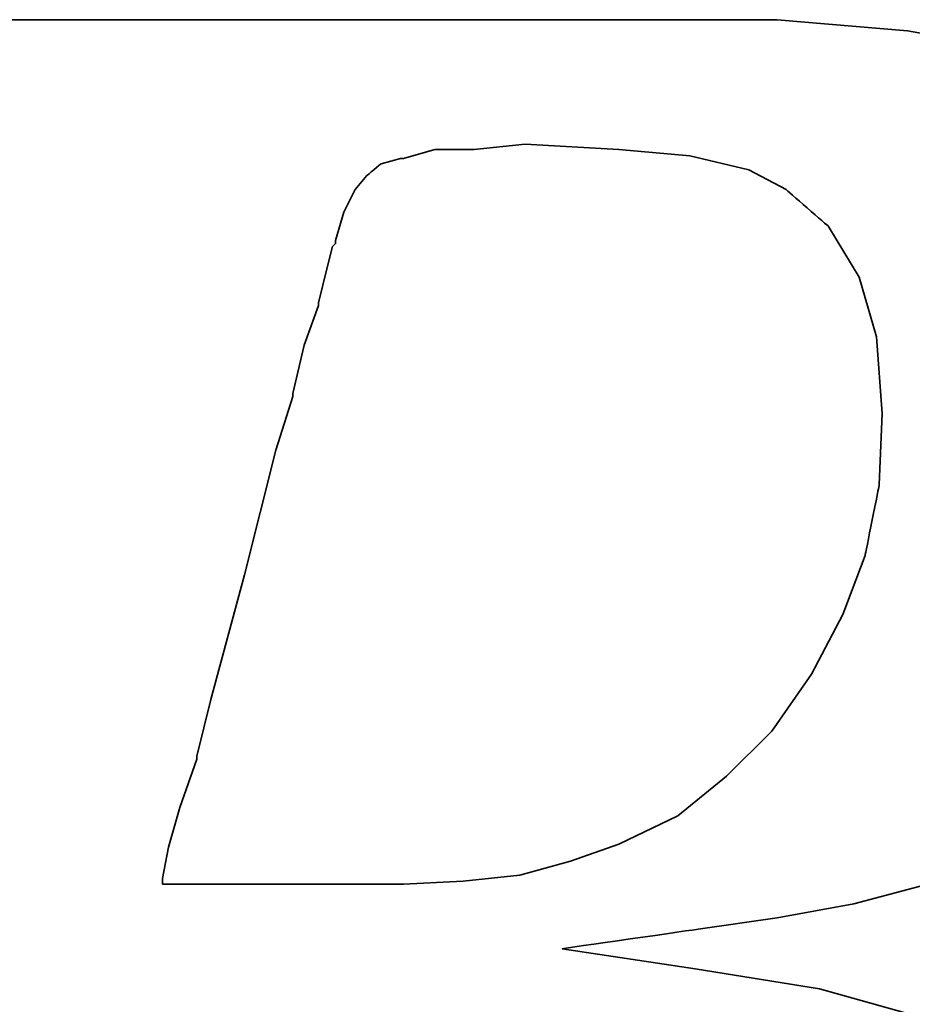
# Model space of a CAD drawing. Header units: millimetres. Extents: x 15 to 559, y 152 to 343.
# Tile 31 of 49: x 426.89 to 428.86, y 201.5 to 203.68. Entities that reach past the tile are written whole.
import ezdxf

# ---------------------------------------------------------------- set-up
doc = ezdxf.new("R2010")
doc.units = ezdxf.units.MM
doc.header["$LTSCALE"] = 0.15
doc.layers.add('DIM', color=4, linetype='CONTINUOUS')
doc.layers.add('layer 1', color=7, linetype='CONTINUOUS')

# ---------------------------------------------------------------- blocks, each defined once
blk = doc.blocks.new('TBI MOTION logo(完整正式版)')
at = {"layer": 'layer 1', "color": 22, "lineweight": 35}
for points, knots in [([(-64.65375, -6.86375), (-64.65375, -6.86375), (-64.84375, -7.29625), (-64.84375, -7.29625), (-64.84375, -7.29625), (-64.84375, -7.29625), (-64.86875, -7.34375), (-64.86875, -7.34375), (-64.86875, -7.34375), (-64.86875, -7.34375), (-64.86875, -7.36875), (-64.86875, -7.36875), (-64.86875, -7.36875), (-64.86875, -7.36875), (-65.15375, -7.65375), (-65.15375, -7.65375), (-65.15375, -7.65375), (-65.15375, -7.65375), (-65.17875, -7.65375), (-65.17875, -7.65375), (-65.17875, -7.65375), (-65.17875, -7.65375), (-65.20375, -7.67875), (-65.20375, -7.67875), (-65.20375, -7.67875), (-65.20375, -7.67875), (-65.58875, -7.87125), (-65.58875, -7.87125), (-65.58875, -7.87125), (-65.58875, -7.87125), (-65.63375, -7.87125), (-65.63375, -7.87125), (-65.63375, -7.87125), (-65.63375, -7.87125), (-65.65875, -7.89375), (-65.65875, -7.89375), (-65.65875, -7.89375), (-65.65875, -7.89375), (-66.09375, -7.94375), (-66.09375, -7.94375), (-66.09375, -7.94375), (-66.09375, -7.94375), (-66.11375, -7.94375), (-66.11375, -7.94375), (-66.11375, -7.94375), (-66.11375, -7.94375), (-66.16375, -7.94375), (-66.16375, -7.94375), (-66.16375, -7.94375), (-66.16375, -7.94375), (-66.30875, -7.94375), (-66.30875, -7.94375), (-66.30875, -7.94375), (-66.30875, -7.94375), (-66.69375, -7.94375), (-66.69375, -7.94375), (-66.69375, -7.94375), (-66.69375, -7.94375), (-67.07375, -7.94375), (-67.07375, -7.94375), (-67.07375, -7.94375), (-67.07375, -7.94375), (-67.12375, -7.94375), (-67.12375, -7.94375), (-67.12375, -7.94375), (-67.12375, -7.94375), (-67.12375, -7.96625), (-67.12375, -7.96625), (-67.12375, -7.96625), (-67.12375, -7.96625), (-67.14875, -7.99125), (-67.14875, -7.99125), (-67.14875, -7.99125), (-67.14875, -7.99125), (-67.24375, -8.34875), (-67.24375, -8.34875), (-67.24375, -8.34875), (-67.24375, -8.34875), (-67.31375, -8.68625), (-67.31375, -8.68625), (-67.31375, -8.68625), (-67.31375, -8.68625), (-67.26875, -8.68625), (-67.26875, -8.68625), (-67.26875, -8.68625), (-67.26875, -8.68625), (-67.07375, -8.68625), (-67.07375, -8.68625), (-67.07375, -8.68625), (-67.07375, -8.68625), (-66.54875, -8.68625), (-66.54875, -8.68625), (-66.54875, -8.68625), (-66.54875, -8.68625), (-65.82625, -8.68625), (-65.82625, -8.68625), (-65.82625, -8.68625), (-65.82625, -8.68625), (-65.01375, -8.68625), (-65.01375, -8.68625), (-65.01375, -8.68625), (-65.01375, -8.68625), (-64.05375, -8.68625), (-64.05375, -8.68625), (-64.05375, -8.68625), (-64.05375, -8.68625), (-62.08375, -8.68625), (-62.08375, -8.68625), (-62.08375, -8.68625), (-62.08375, -8.68625), (-60.06875, -8.68625), (-60.06875, -8.68625), (-60.06875, -8.68625), (-60.06875, -8.68625), (-59.10875, -8.68625), (-59.10875, -8.68625), (-59.10875, -8.68625), (-59.10875, -8.68625), (-58.29375, -8.68625), (-58.29375, -8.68625), (-58.29375, -8.68625), (-58.29375, -8.68625), (-57.57375, -8.68625), (-57.57375, -8.68625), (-57.57375, -8.68625), (-57.57375, -8.68625), (-57.04875, -8.68625), (-57.04875, -8.68625), (-57.04875, -8.68625), (-57.04875, -8.68625), (-56.85375, -8.68625), (-56.85375, -8.68625), (-56.85375, -8.68625), (-56.85375, -8.68625), (-56.70875, -8.68625), (-56.70875, -8.68625), (-56.70875, -8.68625), (-56.70875, -8.68625), (-56.61375, -8.68625), (-56.61375, -8.68625), (-56.61375, -8.68625), (-56.61375, -8.68625), (-56.56875, -8.68625), (-56.56875, -8.68625), (-56.56875, -8.68625), (-56.56875, -8.68625), (-55.65375, -8.63875), (-55.65375, -8.63875), (-55.65375, -8.63875), (-55.65375, -8.63875), (-54.76875, -8.51875), (-54.76875, -8.51875), (-54.76875, -8.51875), (-54.76875, -8.51875), (-53.90375, -8.30375), (-53.90375, -8.30375), (-53.90375, -8.30375), (-53.90375, -8.30375), (-53.08875, -8.03875), (-53.08875, -8.03875), (-53.08875, -8.03875), (-53.08875, -8.03875), (-52.34375, -7.65375), (-52.34375, -7.65375), (-52.34375, -7.65375), (-52.34375, -7.65375), (-51.69875, -7.29625), (-51.69875, -7.29625), (-51.69875, -7.29625), (-51.69875, -7.29625), (-51.21875, -6.91125), (-51.21875, -6.91125), (-51.21875, -6.91125), (-51.21875, -6.91125), (-50.83375, -6.50375), (-50.83375, -6.50375), (-50.83375, -6.50375), (-50.83375, -6.50375), (-50.44875, -5.94875), (-50.44875, -5.94875), (-50.44875, -5.94875), (-50.44875, -5.94875), (-50.13875, -5.30375), (-50.13875, -5.30375), (-50.13875, -5.30375), (-50.13875, -5.30375), (-49.99375, -4.65375), (-49.99375, -4.65375), (-49.99375, -4.65375), (-49.99375, -4.65375), (-49.92375, -3.98375), (-49.92375, -3.98375), (-49.92375, -3.98375), (-49.92375, -3.98375), (-49.99375, -3.19374), (-49.99375, -3.19374), (-49.99375, -3.19374), (-49.99375, -3.19374), (-50.23374, -2.44874), (-50.23374, -2.44874), (-50.23374, -2.44874), (-50.23374, -2.44874), (-50.59375, -1.87374), (-50.59375, -1.87374), (-50.59375, -1.87374), (-50.59375, -1.87374), (-51.09875, -1.31874), (-51.09875, -1.31874), (-51.09875, -1.31874), (-51.09875, -1.31874), (-51.74375, -0.81875), (-51.74375, -0.81875), (-51.74375, -0.81875), (-51.74375, -0.81875), (-52.53875, -0.48125), (-52.53875, -0.48125), (-52.53875, -0.48125), (-52.53875, -0.48125), (-53.47375, -0.21875), (-53.47375, -0.21875), (-53.47375, -0.21875), (-53.47375, -0.21875), (-54.52875, -0.04874), (-54.52875, -0.04874), (-54.52875, -0.04874), (-54.52875, -0.04874), (-55.65375, 0.12125), (-55.65375, 0.12125), (-55.65375, 0.12125), (-55.65375, 0.12125), (-54.50375, 0.28624), (-54.50375, 0.28624), (-54.50375, 0.28624), (-54.50375, 0.28624), (-53.83375, 0.38124), (-53.83375, 0.38124), (-53.83375, 0.38124), (-53.83375, 0.38124), (-53.18375, 0.50125), (-53.18375, 0.50125), (-53.18375, 0.50125), (-53.18375, 0.50125), (-52.55875, 0.66874), (-52.55875, 0.66874), (-52.55875, 0.66874), (-52.55875, 0.66874), (-52.03375, 0.86124), (-52.03375, 0.86124), (-52.03375, 0.86124), (-52.03375, 0.86124), (-51.50374, 1.03124), (-51.50374, 1.03124), (-51.50374, 1.03124), (-51.50374, 1.03124), (-51.09875, 1.27125), (-51.09875, 1.27125), (-51.09875, 1.27125), (-51.09875, 1.27125), (-50.71375, 1.48624), (-50.71375, 1.48624), (-50.71375, 1.48624), (-50.71375, 1.48624), (-50.37625, 1.77625), (-50.37625, 1.77625), (-50.37625, 1.77625), (-50.37625, 1.77625), (-49.82375, 2.37625), (-49.82375, 2.37625), (-49.82375, 2.37625), (-49.82375, 2.37625), (-49.41875, 2.99625), (-49.41875, 2.99625), (-49.41875, 2.99625), (-49.41875, 2.99625), (-49.22375, 3.76625), (-49.22375, 3.76625), (-49.22375, 3.76625), (-49.22375, 3.76625), (-49.15375, 4.50874), (-49.15375, 4.50874), (-49.15375, 4.50874), (-49.15375, 4.50874), (-49.20375, 5.25125), (-49.20375, 5.25125), (-49.20375, 5.25125), (-49.20375, 5.25125), (-49.41875, 5.92625), (-49.41875, 5.92625), (-49.41875, 5.92625), (-49.41875, 5.92625), (-49.77875, 6.47625), (-49.77875, 6.47625), (-49.77875, 6.47625), (-49.77875, 6.47625), (-50.33125, 7.02624), (-50.33125, 7.02624), (-50.33125, 7.02624), (-50.33125, 7.02624), (-51.00125, 7.43625), (-51.00125, 7.43625), (-51.00125, 7.43625), (-51.00125, 7.43625), (-51.79375, 7.72625), (-51.79375, 7.72625), (-51.79375, 7.72625), (-51.79375, 7.72625), (-52.72875, 7.89124), (-52.72875, 7.89124), (-52.72875, 7.89124), (-52.72875, 7.89124), (-53.83375, 7.98625), (-53.83375, 7.98625), (-53.83375, 7.98625), (-53.83375, 7.98625), (-53.92875, 7.98625), (-53.92875, 7.98625), (-53.92875, 7.98625), (-53.92875, 7.98625), (-54.26375, 7.98625), (-54.26375, 7.98625), (-54.26375, 7.98625), (-54.26375, 7.98625), (-54.74375, 7.98625), (-54.74375, 7.98625), (-54.74375, 7.98625), (-54.74375, 7.98625), (-55.36875, 7.98625), (-55.36875, 7.98625), (-55.36875, 7.98625), (-55.36875, 7.98625), (-56.13375, 7.98625), (-56.13375, 7.98625), (-56.13375, 7.98625), (-56.13375, 7.98625), (-56.94875, 7.98625), (-56.94875, 7.98625), (-56.94875, 7.98625), (-56.94875, 7.98625), (-58.77625, 7.98625), (-58.77625, 7.98625), (-58.77625, 7.98625), (-58.77625, 7.98625), (-60.59875, 7.98625), (-60.59875, 7.98625), (-60.59875, 7.98625), (-60.59875, 7.98625), (-61.41375, 7.98625), (-61.41375, 7.98625), (-61.41375, 7.98625), (-61.41375, 7.98625), (-62.17875, 7.98625), (-62.17875, 7.98625), (-62.17875, 7.98625), (-62.17875, 7.98625), (-62.80375, 7.98625), (-62.80375, 7.98625), (-62.80375, 7.98625), (-62.80375, 7.98625), (-63.30625, 7.98625), (-63.30625, 7.98625), (-63.30625, 7.98625), (-63.30625, 7.98625), (-63.57375, 7.98625), (-63.57375, 7.98625), (-63.57375, 7.98625), (-63.57375, 7.98625), (-63.57375, 7.96375), (-63.57375, 7.96375), (-63.57375, 7.96375), (-63.57375, 7.96375), (-63.59875, 7.94125), (-63.59875, 7.94125), (-63.59875, 7.94125), (-63.59875, 7.94125), (-63.69375, 7.55625), (-63.69375, 7.55625), (-63.69375, 7.55625), (-63.69375, 7.55625), (-63.76375, 7.24624), (-63.76375, 7.24624), (-63.76375, 7.24624), (-63.76375, 7.24624), (-63.23875, 7.24624), (-63.23875, 7.24624), (-63.23875, 7.24624), (-63.23875, 7.24624), (-62.75875, 7.24624), (-62.75875, 7.24624), (-62.75875, 7.24624), (-62.75875, 7.24624), (-62.61125, 7.24624), (-62.61125, 7.24624), (-62.61125, 7.24624), (-62.61125, 7.24624), (-62.56625, 7.24624), (-62.56625, 7.24624), (-62.56625, 7.24624), (-62.56625, 7.24624), (-62.22875, 7.24624), (-62.22875, 7.24624), (-62.22875, 7.24624), (-62.22875, 7.24624), (-62.20375, 7.24624), (-62.20375, 7.24624), (-62.20375, 7.24624), (-62.20375, 7.24624), (-62.17875, 7.21875), (-62.17875, 7.21875), (-62.17875, 7.21875), (-62.17875, 7.21875), (-61.96375, 7.17125), (-61.96375, 7.17125), (-61.96375, 7.17125), (-61.96375, 7.17125), (-61.72375, 7.12624), (-61.72375, 7.12624), (-61.72375, 7.12624), (-61.72375, 7.12624), (-61.70375, 7.12624), (-61.70375, 7.12624), (-61.70375, 7.12624), (-61.70375, 7.12624), (-61.55875, 7.07624), (-61.55875, 7.07624), (-61.55875, 7.07624), (-61.55875, 7.07624), (-61.50875, 7.07624), (-61.50875, 7.07624), (-61.50875, 7.07624), (-61.50875, 7.07624), (-61.48375, 7.02624), (-61.48375, 7.02624), (-61.48375, 7.02624), (-61.48375, 7.02624), (-61.31875, 6.83375), (-61.31875, 6.83375), (-61.31875, 6.83375), (-61.31875, 6.83375), (-61.29375, 6.81125), (-61.29375, 6.81125), (-61.29375, 6.81125), (-61.29375, 6.81125), (-61.29375, 6.78625), (-61.29375, 6.78625), (-61.29375, 6.78625), (-61.29375, 6.78625), (-61.19875, 6.50124), (-61.19875, 6.50124), (-61.19875, 6.50124), (-61.19875, 6.50124), (-61.17375, 6.45124), (-61.17375, 6.45124), (-61.17375, 6.45124), (-61.17375, 6.45124), (-61.19875, 6.40625), (-61.19875, 6.40625), (-61.19875, 6.40625), (-61.19875, 6.40625), (-61.26875, 5.99624), (-61.26875, 5.99624), (-61.26875, 5.99624), (-61.26875, 5.99624), (-61.26875, 5.85125), (-61.26875, 5.85125), (-61.26875, 5.85125), (-61.26875, 5.85125), (-61.26875, 5.82625), (-61.26875, 5.82625), (-61.26875, 5.82625), (-61.26875, 5.82625), (-61.29375, 5.80625), (-61.29375, 5.80625), (-61.29375, 5.80625), (-61.29375, 5.80625), (-61.34125, 5.66125), (-61.34125, 5.66125), (-61.34125, 5.66125), (-61.34125, 5.66125), (-61.41375, 5.44625), (-61.41375, 5.44625), (-61.41375, 5.44625), (-61.41375, 5.44625), (-61.48375, 5.15625), (-61.48375, 5.15625), (-61.48375, 5.15625), (-61.48375, 5.15625), (-61.58375, 4.82124), (-61.58375, 4.82124), (-61.58375, 4.82124), (-61.58375, 4.82124), (-61.79875, 4.00375), (-61.79875, 4.00375), (-61.79875, 4.00375), (-61.79875, 4.00375), (-62.05875, 2.99625), (-62.05875, 2.99625), (-62.05875, 2.99625), (-62.05875, 2.99625), (-62.34875, 1.91625), (-62.34875, 1.91625), (-62.34875, 1.91625), (-62.34875, 1.91625), (-62.97375, -0.41124), (-62.97375, -0.41124), (-62.97375, -0.41124), (-62.97375, -0.41124), (-63.59875, -2.75875), (-63.59875, -2.75875), (-63.59875, -2.75875), (-63.59875, -2.75875), (-63.88375, -3.86374), (-63.88375, -3.86374), (-63.88375, -3.86374), (-63.88375, -3.86374), (-64.14875, -4.82374), (-64.14875, -4.82374), (-64.14875, -4.82374), (-64.14875, -4.82374), (-64.36375, -5.64125), (-64.36375, -5.64125), (-64.36375, -5.64125), (-64.36375, -5.64125), (-64.43625, -5.97625), (-64.43625, -5.97625), (-64.43625, -5.97625), (-64.43625, -5.97625), (-64.50875, -6.28625), (-64.50875, -6.28625), (-64.50875, -6.28625), (-64.50875, -6.28625), (-64.50875, -6.30875), (-64.50875, -6.30875), (-64.50875, -6.30875), (-64.50875, -6.30875), (-64.57875, -6.50375), (-64.57875, -6.50375), (-64.57875, -6.50375), (-64.57875, -6.50375), (-64.62875, -6.69625), (-64.62875, -6.69625), (-64.62875, -6.69625), (-64.62875, -6.69625), (-64.62875, -6.76875), (-64.62875, -6.76875), (-64.62875, -6.76875), (-64.62875, -6.76875), (-64.62875, -6.81375), (-64.62875, -6.81375), (-64.62875, -6.81375), (-64.62875, -6.81375), (-64.62875, -6.83875), (-64.62875, -6.83875), (-64.62875, -6.83875), (-64.62875, -6.83875), (-64.65375, -6.86375), (-64.65375, -6.86375)], [0, 0, 0, 0, 0.0071942, 0.0071942, 0.0071942, 0.0071943, 0.0143885, 0.0143885, 0.0143885, 0.0143885, 0.0215827, 0.0215827, 0.0215827, 0.0215827, 0.028777, 0.028777, 0.028777, 0.028777, 0.0359712, 0.0359712, 0.0359712, 0.0359712, 0.0431655, 0.0431655, 0.0431655, 0.0431655, 0.0503597, 0.0503597, 0.0503597, 0.0503597, 0.057554, 0.057554, 0.057554, 0.057554, 0.0647482, 0.0647482, 0.0647482, 0.0647482, 0.0719424, 0.0719424, 0.0719424, 0.0719425, 0.0791367, 0.0791367, 0.0791367, 0.0791367, 0.0863309, 0.0863309, 0.0863309, 0.0863309, 0.0935252, 0.0935252, 0.0935252, 0.0935252, 0.1007194, 0.1007194, 0.1007194, 0.1007194, 0.1079137, 0.1079137, 0.1079137, 0.1079137, 0.1151079, 0.1151079, 0.1151079, 0.1151079, 0.1223022, 0.1223022, 0.1223022, 0.1223022, 0.1294964, 0.1294964, 0.1294964, 0.1294964, 0.1366906, 0.1366906, 0.1366906, 0.1366907, 0.1438849, 0.1438849, 0.1438849, 0.1438849, 0.1510791, 0.1510791, 0.1510791, 0.1510791, 0.1582734, 0.1582734, 0.1582734, 0.1582734, 0.1654676, 0.1654676, 0.1654676, 0.1654676, 0.1726619, 0.1726619, 0.1726619, 0.1726619, 0.1798561, 0.1798561, 0.1798561, 0.1798561, 0.1870504, 0.1870504, 0.1870504, 0.1870504, 0.1942446, 0.1942446, 0.1942446, 0.1942446, 0.2014388, 0.2014388, 0.2014388, 0.2014389, 0.2086331, 0.2086331, 0.2086331, 0.2086331, 0.2158273, 0.2158273, 0.2158273, 0.2158273, 0.2230216, 0.2230216, 0.2230216, 0.2230216, 0.2302158, 0.2302158, 0.2302158, 0.2302158, 0.2374101, 0.2374101, 0.2374101, 0.2374101, 0.2446043, 0.2446043, 0.2446043, 0.2446043, 0.2517986, 0.2517986, 0.2517986, 0.2517986, 0.2589928, 0.2589928, 0.2589928, 0.2589928, 0.2661871, 0.2661871, 0.2661871, 0.2661871, 0.2733813, 0.2733813, 0.2733813, 0.2733813, 0.2805755, 0.2805755, 0.2805755, 0.2805755, 0.2877698, 0.2877698, 0.2877698, 0.2877698, 0.294964, 0.294964, 0.294964, 0.294964, 0.3021583, 0.3021583, 0.3021583, 0.3021583, 0.3093525, 0.3093525, 0.3093525, 0.3093525, 0.3165468, 0.3165468, 0.3165468, 0.3165468, 0.323741, 0.323741, 0.323741, 0.323741, 0.3309353, 0.3309353, 0.3309353, 0.3309353, 0.3381295, 0.3381295, 0.3381295, 0.3381295, 0.3453237, 0.3453237, 0.3453237, 0.3453238, 0.352518, 0.352518, 0.352518, 0.352518, 0.3597122, 0.3597122, 0.3597122, 0.3597122, 0.3669065, 0.3669065, 0.3669065, 0.3669065, 0.3741007, 0.3741007, 0.3741007, 0.3741007, 0.381295, 0.381295, 0.381295, 0.381295, 0.3884892, 0.3884892, 0.3884892, 0.3884892, 0.3956835, 0.3956835, 0.3956835, 0.3956835, 0.4028777, 0.4028777, 0.4028777, 0.4028777, 0.4100719, 0.4100719, 0.4100719, 0.410072, 0.4172662, 0.4172662, 0.4172662, 0.4172662, 0.4244604, 0.4244604, 0.4244604, 0.4244604, 0.4316547, 0.4316547, 0.4316547, 0.4316547, 0.4388489, 0.4388489, 0.4388489, 0.4388489, 0.4460432, 0.4460432, 0.4460432, 0.4460432, 0.4532374, 0.4532374, 0.4532374, 0.4532374, 0.4604317, 0.4604317, 0.4604317, 0.4604317, 0.4676259, 0.4676259, 0.4676259, 0.4676259, 0.4748201, 0.4748201, 0.4748201, 0.4748202, 0.4820144, 0.4820144, 0.4820144, 0.4820144, 0.4892086, 0.4892086, 0.4892086, 0.4892086, 0.4964029, 0.4964029, 0.4964029, 0.4964029, 0.5035971, 0.5035971, 0.5035971, 0.5035971, 0.5107914, 0.5107914, 0.5107914, 0.5107914, 0.5179856, 0.5179856, 0.5179856, 0.5179856, 0.5251799, 0.5251799, 0.5251799, 0.5251799, 0.5323741, 0.5323741, 0.5323741, 0.5323741, 0.5395683, 0.5395683, 0.5395683, 0.5395684, 0.5467626, 0.5467626, 0.5467626, 0.5467626, 0.5539568, 0.5539568, 0.5539568, 0.5539568, 0.5611511, 0.5611511, 0.5611511, 0.5611511, 0.5683453, 0.5683453, 0.5683453, 0.5683453, 0.5755396, 0.5755396, 0.5755396, 0.5755396, 0.5827338, 0.5827338, 0.5827338, 0.5827338, 0.5899281, 0.5899281, 0.5899281, 0.5899281, 0.5971223, 0.5971223, 0.5971223, 0.5971223, 0.6043165, 0.6043165, 0.6043165, 0.6043166, 0.6115108, 0.6115108, 0.6115108, 0.6115108, 0.618705, 0.618705, 0.618705, 0.618705, 0.6258993, 0.6258993, 0.6258993, 0.6258993, 0.6330935, 0.6330935, 0.6330935, 0.6330935, 0.6402878, 0.6402878, 0.6402878, 0.6402878, 0.647482, 0.647482, 0.647482, 0.647482, 0.6546763, 0.6546763, 0.6546763, 0.6546763, 0.6618705, 0.6618705, 0.6618705, 0.6618705, 0.6690647, 0.6690647, 0.6690647, 0.6690648, 0.676259, 0.676259, 0.676259, 0.676259, 0.6834532, 0.6834532, 0.6834532, 0.6834532, 0.6906475, 0.6906475, 0.6906475, 0.6906475, 0.6978417, 0.6978417, 0.6978417, 0.6978417, 0.705036, 0.705036, 0.705036, 0.705036, 0.7122302, 0.7122302, 0.7122302, 0.7122302, 0.7194245, 0.7194245, 0.7194245, 0.7194245, 0.7266187, 0.7266187, 0.7266187, 0.7266187, 0.7338129, 0.7338129, 0.7338129, 0.733813, 0.7410072, 0.7410072, 0.7410072, 0.7410072, 0.7482014, 0.7482014, 0.7482014, 0.7482014, 0.7553957, 0.7553957, 0.7553957, 0.7553957, 0.7625899, 0.7625899, 0.7625899, 0.7625899, 0.7697842, 0.7697842, 0.7697842, 0.7697842, 0.7769784, 0.7769784, 0.7769784, 0.7769784, 0.7841727, 0.7841727, 0.7841727, 0.7841727, 0.7913669, 0.7913669, 0.7913669, 0.7913669, 0.7985612, 0.7985612, 0.7985612, 0.7985612, 0.8057554, 0.8057554, 0.8057554, 0.8057554, 0.8129496, 0.8129496, 0.8129496, 0.8129497, 0.8201439, 0.8201439, 0.8201439, 0.8201439, 0.8273381, 0.8273381, 0.8273381, 0.8273381, 0.8345324, 0.8345324, 0.8345324, 0.8345324, 0.8417266, 0.8417266, 0.8417266, 0.8417266, 0.8489209, 0.8489209, 0.8489209, 0.8489209, 0.8561151, 0.8561151, 0.8561151, 0.8561151, 0.8633094, 0.8633094, 0.8633094, 0.8633094, 0.8705036, 0.8705036, 0.8705036, 0.8705036, 0.8776978, 0.8776978, 0.8776978, 0.8776979, 0.8848921, 0.8848921, 0.8848921, 0.8848921, 0.8920863, 0.8920863, 0.8920863, 0.8920863, 0.8992806, 0.8992806, 0.8992806, 0.8992806, 0.9064748, 0.9064748, 0.9064748, 0.9064748, 0.9136691, 0.9136691, 0.9136691, 0.9136691, 0.9208633, 0.9208633, 0.9208633, 0.9208633, 0.9280576, 0.9280576, 0.9280576, 0.9280576, 0.9352518, 0.9352518, 0.9352518, 0.9352518, 0.942446, 0.942446, 0.942446, 0.9424461, 0.9496403, 0.9496403, 0.9496403, 0.9496403, 0.9568345, 0.9568345, 0.9568345, 0.9568345, 0.9640288, 0.9640288, 0.9640288, 0.9640288, 0.971223, 0.971223, 0.971223, 0.971223, 0.9784173, 0.9784173, 0.9784173, 0.9784173, 0.9856115, 0.9856115, 0.9856115, 0.9856115, 0.9928058, 0.9928058, 0.9928058, 0.9928058, 1, 1, 1, 1]), ([(-57.50375, 6.35625), (-57.50375, 6.35625), (-57.57375, 6.11625), (-57.57375, 6.11625), (-57.57375, 6.11625), (-57.57375, 6.11625), (-57.57375, 6.09125), (-57.57375, 6.09125), (-57.57375, 6.09125), (-57.57375, 6.09125), (-57.59875, 6.06625), (-57.59875, 6.06625), (-57.59875, 6.06625), (-57.59875, 6.06625), (-57.64875, 5.87625), (-57.64875, 5.87625), (-57.64875, 5.87625), (-57.64875, 5.87625), (-57.71875, 5.58875), (-57.71875, 5.58875), (-57.71875, 5.58875), (-57.71875, 5.58875), (-57.71875, 5.56625), (-57.71875, 5.56625), (-57.71875, 5.56625), (-57.71875, 5.56625), (-57.83875, 5.23125), (-57.83875, 5.23125), (-57.83875, 5.23125), (-57.83875, 5.23125), (-57.93625, 4.82124), (-57.93625, 4.82124), (-57.93625, 4.82124), (-57.93625, 4.82124), (-57.93625, 4.79624), (-57.93625, 4.79624), (-57.93625, 4.79624), (-57.93625, 4.79624), (-58.07875, 4.34125), (-58.07875, 4.34125), (-58.07875, 4.34125), (-58.07875, 4.34125), (-58.34375, 3.28625), (-58.34375, 3.28625), (-58.34375, 3.28625), (-58.34375, 3.28625), (-58.62875, 2.23124), (-58.62875, 2.23124), (-58.62875, 2.23124), (-58.62875, 2.23124), (-58.74875, 1.75125), (-58.74875, 1.75125), (-58.74875, 1.75125), (-58.74875, 1.75125), (-58.74875, 1.72625), (-58.74875, 1.72625), (-58.74875, 1.72625), (-58.74875, 1.72625), (-58.89375, 1.31625), (-58.89375, 1.31625), (-58.89375, 1.31625), (-58.89375, 1.31625), (-58.98875, 0.98124), (-58.98875, 0.98124), (-58.98875, 0.98124), (-58.98875, 0.98124), (-59.03875, 0.71625), (-59.03875, 0.71625), (-59.03875, 0.71625), (-59.03875, 0.71625), (-59.03875, 0.66874), (-59.03875, 0.66874), (-59.03875, 0.66874), (-59.03875, 0.66874), (-58.91875, 0.66874), (-58.91875, 0.66874), (-58.91875, 0.66874), (-58.91875, 0.66874), (-58.53375, 0.66874), (-58.53375, 0.66874), (-58.53375, 0.66874), (-58.53375, 0.66874), (-58.10375, 0.66874), (-58.10375, 0.66874), (-58.10375, 0.66874), (-58.10375, 0.66874), (-57.66875, 0.66874), (-57.66875, 0.66874), (-57.66875, 0.66874), (-57.66875, 0.66874), (-57.33375, 0.66874), (-57.33375, 0.66874), (-57.33375, 0.66874), (-57.33375, 0.66874), (-57.09375, 0.66874), (-57.09375, 0.66874), (-57.09375, 0.66874), (-57.09375, 0.66874), (-56.99875, 0.66874), (-56.99875, 0.66874), (-56.99875, 0.66874), (-56.99875, 0.66874), (-56.49375, 0.69374), (-56.49375, 0.69374), (-56.49375, 0.69374), (-56.49375, 0.69374), (-56.01375, 0.74374), (-56.01375, 0.74374), (-56.01375, 0.74374), (-56.01375, 0.74374), (-55.58375, 0.86124), (-55.58375, 0.86124), (-55.58375, 0.86124), (-55.58375, 0.86124), (-55.17375, 1.00624), (-55.17375, 1.00624), (-55.17375, 1.00624), (-55.17375, 1.00624), (-54.67375, 1.24625), (-54.67375, 1.24625), (-54.67375, 1.24625), (-54.67375, 1.24625), (-54.26375, 1.58124), (-54.26375, 1.58124), (-54.26375, 1.58124), (-54.26375, 1.58124), (-53.87875, 1.96374), (-53.87875, 1.96374), (-53.87875, 1.96374), (-53.87875, 1.96374), (-53.54375, 2.44625), (-53.54375, 2.44625), (-53.54375, 2.44625), (-53.54375, 2.44625), (-53.27875, 2.95125), (-53.27875, 2.95125), (-53.27875, 2.95125), (-53.27875, 2.95125), (-53.08875, 3.45124), (-53.08875, 3.45124), (-53.08875, 3.45124), (-53.08875, 3.45124), (-52.96875, 4.05124), (-52.96875, 4.05124), (-52.96875, 4.05124), (-52.96875, 4.05124), (-52.94375, 4.65125), (-52.94375, 4.65125), (-52.94375, 4.65125), (-52.94375, 4.65125), (-52.99375, 5.30125), (-52.99375, 5.30125), (-52.99375, 5.30125), (-52.99375, 5.30125), (-53.13875, 5.80625), (-53.13875, 5.80625), (-53.13875, 5.80625), (-53.13875, 5.80625), (-53.39875, 6.23625), (-53.39875, 6.23625), (-53.39875, 6.23625), (-53.39875, 6.23625), (-53.75875, 6.54875), (-53.75875, 6.54875), (-53.75875, 6.54875), (-53.75875, 6.54875), (-54.07375, 6.71625), (-54.07375, 6.71625), (-54.07375, 6.71625), (-54.07375, 6.71625), (-54.57375, 6.83375), (-54.57375, 6.83375), (-54.57375, 6.83375), (-54.57375, 6.83375), (-55.17375, 6.88625), (-55.17375, 6.88625), (-55.17375, 6.88625), (-55.17375, 6.88625), (-55.96875, 6.93125), (-55.96875, 6.93125), (-55.96875, 6.93125), (-55.96875, 6.93125), (-56.39875, 6.88625), (-56.39875, 6.88625), (-56.39875, 6.88625), (-56.39875, 6.88625), (-56.42125, 6.88625), (-56.42125, 6.88625), (-56.42125, 6.88625), (-56.42125, 6.88625), (-56.73375, 6.88625), (-56.73375, 6.88625), (-56.73375, 6.88625), (-56.73375, 6.88625), (-56.99875, 6.81125), (-56.99875, 6.81125), (-56.99875, 6.81125), (-56.99875, 6.81125), (-57.02375, 6.81125), (-57.02375, 6.81125), (-57.02375, 6.81125), (-57.02375, 6.81125), (-57.18875, 6.76625), (-57.18875, 6.76625), (-57.18875, 6.76625), (-57.18875, 6.76625), (-57.30875, 6.66625), (-57.30875, 6.66625), (-57.30875, 6.66625), (-57.30875, 6.66625), (-57.40875, 6.54875), (-57.40875, 6.54875), (-57.40875, 6.54875), (-57.40875, 6.54875), (-57.50375, 6.35625), (-57.50375, 6.35625)], [0, 0, 0, 0, 0.0185185, 0.0185185, 0.0185185, 0.0185185, 0.037037, 0.037037, 0.037037, 0.037037, 0.0555556, 0.0555556, 0.0555556, 0.0555556, 0.0740741, 0.0740741, 0.0740741, 0.0740741, 0.0925926, 0.0925926, 0.0925926, 0.0925926, 0.1111111, 0.1111111, 0.1111111, 0.1111111, 0.1296296, 0.1296296, 0.1296296, 0.1296296, 0.1481481, 0.1481481, 0.1481481, 0.1481482, 0.1666667, 0.1666667, 0.1666667, 0.1666667, 0.1851852, 0.1851852, 0.1851852, 0.1851852, 0.2037037, 0.2037037, 0.2037037, 0.2037037, 0.2222222, 0.2222222, 0.2222222, 0.2222222, 0.2407407, 0.2407407, 0.2407407, 0.2407408, 0.2592593, 0.2592593, 0.2592593, 0.2592593, 0.2777778, 0.2777778, 0.2777778, 0.2777778, 0.2962963, 0.2962963, 0.2962963, 0.2962963, 0.3148148, 0.3148148, 0.3148148, 0.3148148, 0.3333333, 0.3333333, 0.3333333, 0.3333333, 0.3518519, 0.3518519, 0.3518519, 0.3518519, 0.3703704, 0.3703704, 0.3703704, 0.3703704, 0.3888889, 0.3888889, 0.3888889, 0.3888889, 0.4074074, 0.4074074, 0.4074074, 0.4074074, 0.4259259, 0.4259259, 0.4259259, 0.4259259, 0.4444444, 0.4444444, 0.4444444, 0.4444445, 0.462963, 0.462963, 0.462963, 0.462963, 0.4814815, 0.4814815, 0.4814815, 0.4814815, 0.5, 0.5, 0.5, 0.5, 0.5185185, 0.5185185, 0.5185185, 0.5185185, 0.537037, 0.537037, 0.537037, 0.537037, 0.5555556, 0.5555556, 0.5555556, 0.5555556, 0.5740741, 0.5740741, 0.5740741, 0.5740741, 0.5925926, 0.5925926, 0.5925926, 0.5925926, 0.6111111, 0.6111111, 0.6111111, 0.6111111, 0.6296296, 0.6296296, 0.6296296, 0.6296296, 0.6481481, 0.6481481, 0.6481481, 0.6481482, 0.6666667, 0.6666667, 0.6666667, 0.6666667, 0.6851852, 0.6851852, 0.6851852, 0.6851852, 0.7037037, 0.7037037, 0.7037037, 0.7037037, 0.7222222, 0.7222222, 0.7222222, 0.7222222, 0.7407407, 0.7407407, 0.7407407, 0.7407408, 0.7592593, 0.7592593, 0.7592593, 0.7592593, 0.7777778, 0.7777778, 0.7777778, 0.7777778, 0.7962963, 0.7962963, 0.7962963, 0.7962963, 0.8148148, 0.8148148, 0.8148148, 0.8148148, 0.8333333, 0.8333333, 0.8333333, 0.8333333, 0.8518519, 0.8518519, 0.8518519, 0.8518519, 0.8703704, 0.8703704, 0.8703704, 0.8703704, 0.8888889, 0.8888889, 0.8888889, 0.8888889, 0.9074074, 0.9074074, 0.9074074, 0.9074074, 0.9259259, 0.9259259, 0.9259259, 0.9259259, 0.9444444, 0.9444444, 0.9444444, 0.9444445, 0.962963, 0.962963, 0.962963, 0.962963, 0.9814815, 0.9814815, 0.9814815, 0.9814815, 1, 1, 1, 1])]:
    blk.add_open_spline(points, degree=3, knots=knots, dxfattribs=at)

msp = doc.modelspace()

# ---------------------------------------------------------------- block references
at = {"layer": 'DIM', "color": 7, "xscale": 0.2606204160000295, "yscale": 0.2606204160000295, "zscale": 0.2606204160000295}
msp.add_blockref('TBI MOTION logo(完整正式版)', (442.5895, 201.5942), dxfattribs=at)

doc.saveas('drawing.dxf')
